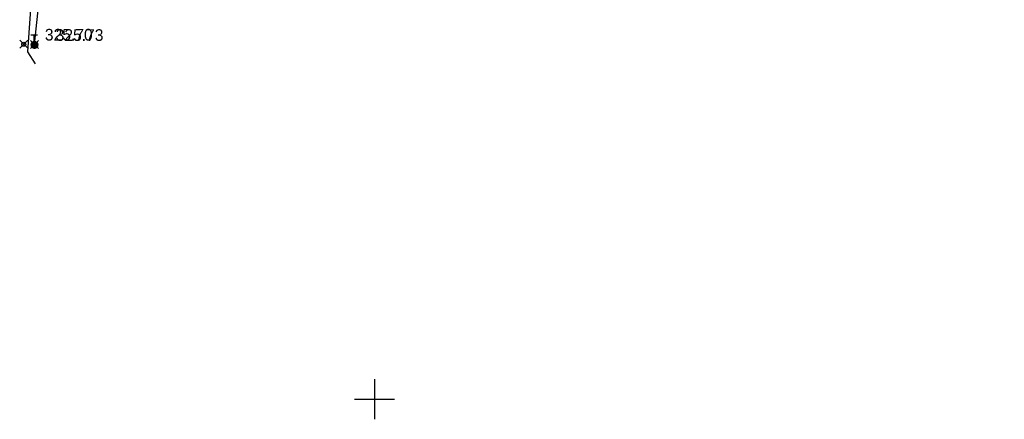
# Model space of a CAD drawing. Header units: metres. Extents: x 703769 to 722343, y 4313031 to 4317457.
# Tile 197 of 256: x 708152 to 708226, y 4314077 to 4314107. Entities that reach past the tile are written whole.
import ezdxf

# ---------------------------------------------------------------- set-up
doc = ezdxf.new("R2010")
doc.units = ezdxf.units.M
doc.header["$LTSCALE"] = 0.5
doc.header["$PDMODE"] = 35
doc.header["$PDSIZE"] = 0.3
for name, color, linetype in [('(001) Сетка', 92, 'Continuous'), ('(004) Точки рельефа', 7, 'Continuous'), ('(016) Кабель', 1, 'Continuous'), ('(019) Связь', 3, 'ИК_КАБ_СВЯЗИ'), ('(029) Мосты', 7, 'Continuous')]:
    doc.layers.add(name, color=color, linetype=linetype)
doc.styles.add('D-431', font='txt')
doc.styles.get("Standard").update_dxf_attribs({"font": 'times.ttf'})
doc.linetypes.add('ИК_КАБ_СВЯЗИ', pattern='A,4,["o",Standard,S=0.5,R=0,X=0,Y=-0.125],4,-2', length=10)
doc.linetypes.add('ИК_Э_КАБ_ВН', pattern='A,8,-2,["<<",Standard,S=1,R=0,X=0,Y=-0.5],8,[">>",Standard,S=1,R=0,X=-1,Y=-0.5],-2', length=20)

# ---------------------------------------------------------------- blocks, each defined once
blk = doc.blocks.new('*X145')
at = {"color": 0}
for p, q in [((9.5, 5.08), (10.49, 5.08)), ((9.5, 5.07), (10.49, 5.07)), ((9.5, 5.06), (10.49, 5.06)), ((9.5, 5.05), (10.49, 5.05)), ((9.5, 5.04), (10.49, 5.04)), ((9.5, 5.03), (10.49, 5.03)), ((9.5, 5.02), (10.5, 5.02)), ((9.5, 5.01), (10.5, 5.01)), ((9.5, 5), (10.5, 5)), ((9.5, 4.99), (10.5, 4.99)), ((9.5, 4.98), (10.5, 4.98)), ((9.5, 4.97), (10.5, 4.97)), ((9.5, 4.96), (10.49, 4.96)), ((9.5, 4.95), (10.49, 4.95)), ((9.5, 4.94), (10.49, 4.94)), ((9.5, 4.93), (10.49, 4.93)), ((9.5, 4.92), (10.49, 4.92)), ((9.5, 4.91), (10.49, 4.91)), ((9.5, 4.9), (10.49, 4.9)), ((9.51, 5.12), (10.48, 5.12)), ((9.51, 5.11), (10.48, 5.11)), ((9.51, 5.1), (10.48, 5.1)), ((9.51, 5.09), (10.49, 5.09)), ((9.51, 4.89), (10.49, 4.89)), ((9.51, 4.88), (10.48, 4.88)), ((9.51, 4.87), (10.48, 4.87)), ((9.51, 4.86), (10.48, 4.86)), ((9.52, 5.16), (10.47, 5.16)), ((9.52, 5.15), (10.47, 5.15)), ((9.52, 5.14), (10.47, 5.14)), ((9.52, 5.13), (10.48, 5.13)), ((9.52, 4.85), (10.48, 4.85)), ((9.52, 4.84), (10.47, 4.84)), ((9.52, 4.83), (10.47, 4.83)), ((9.53, 5.18), (10.46, 5.18)), ((9.53, 5.17), (10.46, 5.17)), ((9.53, 4.82), (10.47, 4.82)), ((9.53, 4.81), (10.46, 4.81)), ((9.53, 4.8), (10.46, 4.8)), ((9.54, 5.2), (10.45, 5.2)), ((9.54, 5.19), (10.46, 5.19)), ((9.54, 4.79), (10.45, 4.79)), ((9.54, 4.78), (10.45, 4.78)), ((9.55, 5.22), (10.44, 5.22)), ((9.55, 5.21), (10.45, 5.21)), ((9.55, 4.77), (10.44, 4.77)), ((9.55, 4.76), (10.44, 4.76)), ((9.56, 5.24), (10.43, 5.24)), ((9.56, 5.23), (10.44, 5.23)), ((9.56, 4.75), (10.43, 4.75)), ((9.56, 4.74), (10.43, 4.74)), ((9.57, 5.26), (10.42, 5.26)), ((9.57, 5.25), (10.43, 5.25)), ((9.57, 4.73), (10.42, 4.73)), ((9.58, 5.27), (10.41, 5.27)), ((9.58, 4.72), (10.41, 4.72)), ((9.58, 4.71), (10.41, 4.71)), ((9.59, 5.29), (10.4, 5.29)), ((9.59, 5.28), (10.41, 5.28)), ((9.59, 4.7), (10.4, 4.7)), ((9.6, 5.3), (10.39, 5.3)), ((9.6, 4.69), (10.39, 4.69)), ((9.61, 5.31), (10.38, 5.31)), ((9.61, 4.68), (10.39, 4.68)), ((9.61, 4.67), (10.38, 4.67)), ((9.62, 5.32), (10.37, 5.32)), ((9.62, 4.66), (10.37, 4.66)), ((9.63, 5.33), (10.37, 5.33)), ((9.63, 4.65), (10.36, 4.65)), ((9.64, 5.34), (10.36, 5.34)), ((9.64, 4.64), (10.35, 4.64)), ((9.65, 5.35), (10.35, 5.35)), ((9.65, 4.63), (10.34, 4.63)), ((9.66, 5.36), (10.34, 5.36)), ((9.66, 4.62), (10.33, 4.62)), ((9.67, 5.37), (10.32, 5.37)), ((9.67, 4.61), (10.32, 4.61)), ((9.68, 5.38), (10.31, 5.38)), ((9.69, 5.39), (10.3, 5.39)), ((9.69, 4.6), (10.31, 4.6)), ((9.7, 4.59), (10.29, 4.59)), ((9.71, 5.4), (10.29, 5.4)), ((9.71, 4.58), (10.28, 4.58)), ((9.72, 5.41), (10.27, 5.41)), ((9.73, 4.57), (10.26, 4.57)), ((9.74, 5.42), (10.26, 5.42)), ((9.75, 5.43), (10.24, 5.43)), ((9.75, 4.56), (10.25, 4.56)), ((9.76, 4.55), (10.23, 4.55)), ((9.77, 5.44), (10.22, 5.44)), ((9.78, 4.54), (10.21, 4.54)), ((9.79, 5.45), (10.2, 5.45)), ((9.81, 4.53), (10.18, 4.53)), ((9.82, 5.46), (10.18, 5.46)), ((9.83, 4.52), (10.16, 4.52)), ((9.85, 5.47), (10.15, 5.47)), ((9.87, 4.51), (10.12, 4.51)), ((9.88, 5.48), (10.11, 5.48)), ((9.91, 4.5), (10.08, 4.5)), ((9.94, 5.49), (10.05, 5.49))]:
    blk.add_line(p, q, dxfattribs=at)
blk = doc.blocks.new('I01070')
at = {"color": 0}
blk.add_circle((0.05, 0.03), 0.5, dxfattribs=at)
blk.add_blockref('*X145', (-9.95, -4.96), dxfattribs=at)
blk = doc.blocks.new('I0195')
at = {"layer": '(016) Кабель', "color": 0, "linetype": 'ИК_Э_КАБ_ВН'}
for p, q in [((-0.275, 0.74), (0.225, 0.74)), ((-0.025, 0.24), (-0.025, 0.74))]:
    blk.add_line(p, q, dxfattribs=at)
at = {"layer": '(016) Кабель', "color": 0, "linetype": 'ИК_Э_КАБ_ВН', "xscale": 0.5, "yscale": 0.5, "zscale": 0.5}
blk.add_blockref('I01070', (-0.025, -0.01), dxfattribs=at)
blk = doc.blocks.new('Setka')
at = {"layer": '(001) Сетка'}
for p, q in [((0, 1.5), (0, -1.5)), ((-1.5, 0), (1.5, 0))]:
    blk.add_line(p, q, dxfattribs=at)

msp = doc.modelspace()

# ---------------------------------------------------------------- linework, layer by layer
at = {"layer": '(019) Связь', "elevation": 325.431, "flags": 128}
msp.add_lwpolyline([(708153.006, 4314105.043), (708156.993, 4314142.734), (708156.993, 4314142.734), (708174.147, 4314200.184), (708174.323, 4314203.958), (708195.362, 4314453.153), (708204.073, 4314563.084), (708218.911, 4314738.478), (708226.164, 4314758.135), (708236.601, 4314958.674), (708237.563, 4314979.166), (708241.532, 4315051.931), (708251.542, 4315144.303), (708253.161, 4315164.518), (708257.428, 4315233.645), (708258.881, 4315245.481), (708269.326, 4315369.847), (708270.394, 4315382.606), (708278.265, 4315465.509), (708280.616, 4315477.921), (708295.324, 4315641.488), (708303.766, 4315706.848), (708303.348, 4315724.234), (708305.187, 4315772.118), (708306.696, 4315783.119), (708308.615, 4315806.312), (708309.889, 4315815.038), (708320.552, 4315934.795), (708321.594, 4315946.168), (708336.888, 4316115.682), (708345.287, 4316227.711), (708346.981, 4316228.783), (708355.083, 4316230.156), (708358.134, 4316229.662)], dxfattribs=at)
at = {"layer": '(029) Мосты', "elevation": 325.435, "flags": 128}
msp.add_lwpolyline([(708155.69, 4314140.868), (708154.989, 4314140.081), (708152.484, 4314104.492), (708153.068, 4314103.614)], dxfattribs=at)
at = {"color": 0, "linetype": 'ByBlock', "lineweight": -2, "transparency": 16777216}
for p in [(708152.199, 4314105.067, 325.701), (708153.006, 4314105.043, 325.726)]:
    msp.add_point(p, dxfattribs=at)

# ---------------------------------------------------------------- block references
at = {"layer": '(001) Сетка'}
msp.add_blockref('Setka', (708178.465, 4314078.456), dxfattribs=at)
at = {"layer": '(019) Связь', "color": 0}
msp.add_blockref('I0195', (708153.006, 4314105.028, 325.431), dxfattribs=at)

# ---------------------------------------------------------------- texts
at = {"layer": '(004) Точки рельефа', "style": 'D-431'}
for s, p in [('325.70', (708153.785, 4314105.349, 325.701)), ('325.73', (708154.592, 4314105.324, 325.726))]:
    msp.add_text(s, height=0.875, dxfattribs=at).set_placement(p)

doc.saveas('drawing.dxf')
